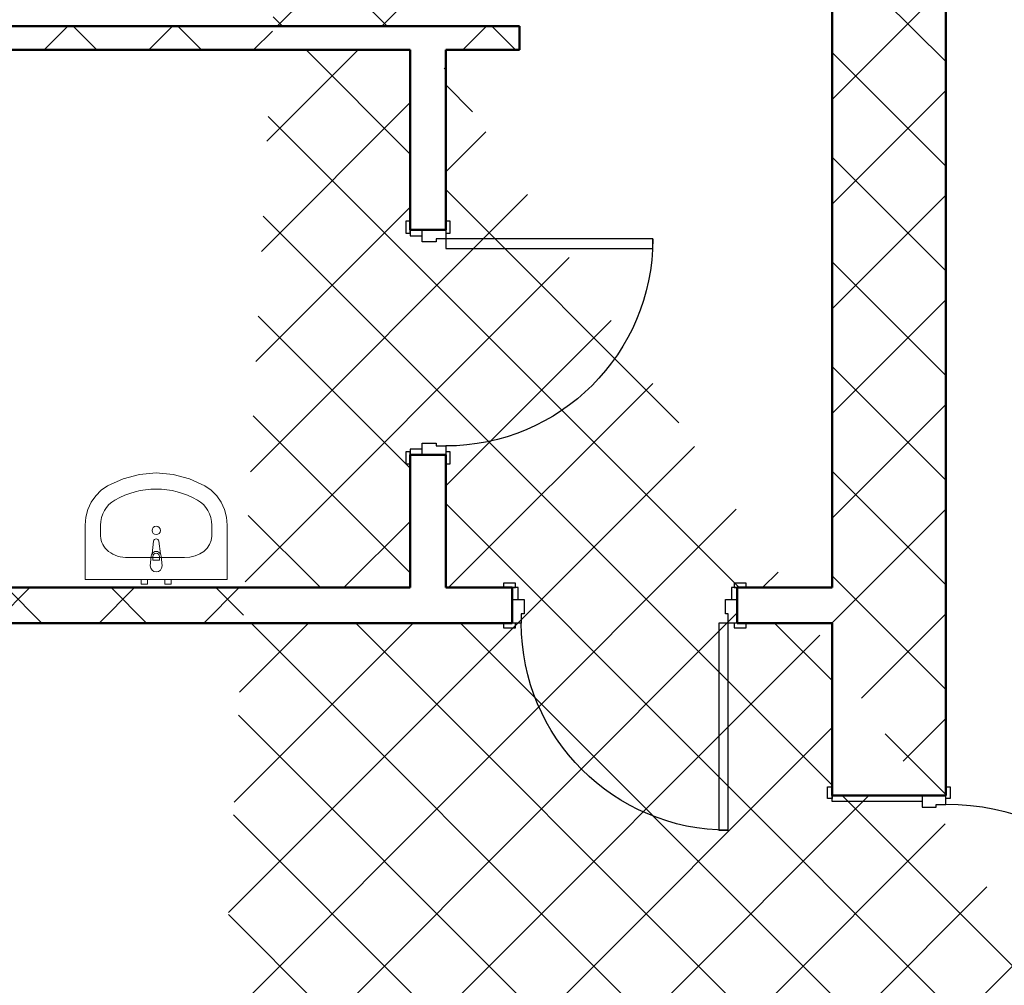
# Model space of a CAD drawing. Header units: millimetres. Extents: x 2215 to 12087, y 6991 to 11359.
# Tile 7 of 26: x 3418 to 3833, y 9784 to 10191. Entities that reach past the tile are written whole.
import ezdxf

# ---------------------------------------------------------------- set-up
doc = ezdxf.new("R2010")
doc.units = ezdxf.units.MM
doc.layers.add('A_sanitarka', color=140, linetype='Continuous', lineweight=13)
doc.layers.add('A_ściany istniejące hatch', color=82, linetype='Continuous', lineweight=9)
doc.layers.add('Drzwi Archicad', color=7, linetype='Continuous')
doc.layers.add('Konstrukcja - Ściany zew', color=7, linetype='Continuous')

# ---------------------------------------------------------------- blocks, each defined once
blk = doc.blocks.new('Drzwi metalowe 27_3')
at = {"layer": 'Drzwi Archicad', "color": 7, "linetype": 'Continuous', "lineweight": 25}
for p, q in [((472.0000000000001, 0), (472, 1024)), ((472, 1024), (512, 1024)), ((512, 1024), (512, 0)), ((-587.0000000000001, 0), (-587.0000000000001, 19)), ((-587.0000000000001, 19), (-537, 19)), ((-537, 0), (-587.0000000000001, 0)), ((-512, 0), (-550, 0)), ((-550, 0), (-550, -100)), ((-537, 19), (-537, 0)), ((-512, -40), (-512, 0)), ((512, 0), (472.0000000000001, 0)), ((550, 0), (512, 0)), ((512, 0), (512, -40)), ((537, 19), (587.0000000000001, 19)), ((537, 0), (537, 19)), ((587.0000000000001, 0), (537, 0)), ((550, -100), (550, 0)), ((587.0000000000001, 19), (587.0000000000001, 0)), ((-500, -40), (-512, -40)), ((-500, -100), (-500, -40)), ((512, -40), (500, -40)), ((500, -40), (500, -100)), ((-550, -480), (-550, -100)), ((-550, -100), (-525, -100)), ((-550, -100), (-500, -100)), ((-525, -100), (-525, -480)), ((500, -100), (550, -100)), ((525, -480), (525, -100)), ((525, -100), (550, -100)), ((550, -100), (550, -480)), ((-587.0000000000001, -499), (-587.0000000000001, -480)), ((-587.0000000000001, -480), (-537, -480)), ((-525, -480), (-550, -480)), ((-537, -480), (-537, -499)), ((550, -480), (525, -480)), ((537, -480), (587.0000000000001, -480)), ((537, -499), (537, -480)), ((587.0000000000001, -480), (587.0000000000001, -499)), ((-537, -499), (-587.0000000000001, -499)), ((587.0000000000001, -499), (537, -499))]:
    blk.add_line(p, q, dxfattribs=at)
blk.add_arc((512, 0), 1024, 90, 180, dxfattribs=at)
blk = doc.blocks.new('Ściana_6_1', base_point=(-11072.26123587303, -3900.000000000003))
at = {"layer": 'Konstrukcja - Ściany zew', "color": 7, "linetype": 'Continuous', "lineweight": 50}
for p, q in [((-11552.26123587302, 16792.65354461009), (-11552.26123587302, 16829.65354461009)), ((-11072.26123587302, 16792.65354461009), (-11072.26123587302, 16829.65354461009)), ((-11172.26123587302, 16792.65354461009), (-11552.26123587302, 16792.65354461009)), ((-11072.26123587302, 16792.65354461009), (-11172.26123587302, 16792.65354461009))]:
    blk.add_line(p, q, dxfattribs=at)
at = {"layer": 'Konstrukcja - Ściany zew', "color": 7, "linetype": 'Continuous', "lineweight": 50, "flags": 128}
for points in [[(-11552.26123587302, 24720), (-11552.26123587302, 20040)], [(-11072.26123587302, 16792.65354461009), (-11072.26123587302, 24720)], [(-11552.26123587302, 19940), (-11552.26123587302, 17670)], [(-11552.26123587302, 17520), (-11552.26123587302, 16792.65354461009)]]:
    blk.add_lwpolyline(points, dxfattribs=at)
at = {"layer": 'Drzwi Archicad', "color": 21, "linetype": 'Continuous', "lineweight": 13, "true_color": 0xff9955, "zscale": 1000, "rotation": 270}
blk.add_blockref('Drzwi metalowe 27_3', (-11072.26123587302, 16242.65354461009), dxfattribs=at)
blk = doc.blocks.new('Drzwi metalowe 27_10')
at = {"layer": 'Drzwi Archicad', "color": 7, "linetype": 'Continuous', "lineweight": 25}
for p, q in [((396.9999999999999, 0), (396.9999999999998, 873.9999999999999)), ((396.9999999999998, 873.9999999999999), (436.9999999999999, 873.9999999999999)), ((436.9999999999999, 873.9999999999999), (436.9999999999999, 0)), ((-512, 0), (-512, 19)), ((-512, 19), (-461.9999999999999, 19)), ((-461.9999999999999, 0), (-512, 0)), ((-437, 0), (-475, 0)), ((-475, 0), (-475, -100)), ((-461.9999999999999, 19), (-461.9999999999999, 0)), ((-437, -40), (-437, 0)), ((436.9999999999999, 0), (396.9999999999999, 0)), ((475, 0), (437, 0)), ((437, 0), (437, -40)), ((461.9999999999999, 19), (512, 19)), ((461.9999999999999, 0), (461.9999999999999, 19)), ((512, 0), (461.9999999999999, 0)), ((475, -100), (475, 0)), ((512, 19), (512, 0)), ((-425, -40), (-437, -40)), ((-425, -100), (-425, -40)), ((437, -40), (425, -40)), ((425, -40), (425, -100)), ((-475, -150), (-475, -100)), ((-475, -100), (-449.9999999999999, -100)), ((-475, -100), (-425, -100)), ((-449.9999999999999, -100), (-449.9999999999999, -150)), ((425, -100), (475, -100)), ((449.9999999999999, -150), (449.9999999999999, -100)), ((449.9999999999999, -100), (475, -100)), ((475, -100), (475, -150)), ((-512, -169), (-512, -150)), ((-512, -150), (-461.9999999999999, -150)), ((-449.9999999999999, -150), (-475, -150)), ((-461.9999999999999, -150), (-461.9999999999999, -169)), ((475, -150), (449.9999999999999, -150)), ((461.9999999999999, -150), (512, -150)), ((461.9999999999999, -169), (461.9999999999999, -150)), ((512, -150), (512, -169)), ((-461.9999999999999, -169), (-512, -169)), ((512, -169), (461.9999999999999, -169))]:
    blk.add_line(p, q, dxfattribs=at)
at = {"layer": 'Drzwi Archicad', "color": 7, "linetype": 'Continuous', "lineweight": 50}
for p, q in [((-475, 0), (-512, 0)), ((-475, 0), (-512, 0)), ((-475, 0), (-475, -100)), ((-475, 0), (-475, -100)), ((475, 0), (475, -100)), ((475, 0), (475, -100)), ((475, 0), (512, 0)), ((475, 0), (512, 0)), ((-475, -100), (-475, -150)), ((-475, -100), (-475, -150)), ((475, -100), (475, -150)), ((475, -100), (475, -150)), ((-475, -150), (-512, -150)), ((-475, -150), (-512, -150)), ((475, -150), (512, -150)), ((475, -150), (512, -150))]:
    blk.add_line(p, q, dxfattribs=at)
at = {"layer": 'Drzwi Archicad', "color": 7, "linetype": 'Continuous', "lineweight": 25}
blk.add_arc((436.9999999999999, 0), 873.9999999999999, 90, 180, dxfattribs=at)
blk = doc.blocks.new('Ściana_30_1', base_point=(-17472.26123587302, 17520))
at = {"layer": 'Konstrukcja - Ściany zew', "color": 7, "linetype": 'Continuous', "lineweight": 50}
for p, q in [((-12902.26123587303, 17670), (-12939.26123587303, 17670)), ((-12902.26123587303, 17620), (-12902.26123587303, 17670)), ((-11952.26123587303, 17670), (-11915.26123587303, 17670)), ((-11952.26123587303, 17620), (-11952.26123587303, 17670)), ((-12902.26123587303, 17520), (-12902.26123587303, 17620)), ((-11952.26123587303, 17520), (-11952.26123587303, 17620)), ((-12902.26123587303, 17520), (-12939.26123587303, 17520)), ((-11952.26123587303, 17520), (-11915.26123587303, 17520))]:
    blk.add_line(p, q, dxfattribs=at)
at = {"layer": 'Konstrukcja - Ściany zew', "color": 7, "linetype": 'Continuous', "lineweight": 50, "flags": 128}
for points in [[(-15962.26123587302, 17670), (-17472.26123587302, 17670)], [(-13333.26123587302, 17670), (-15892.26123587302, 17670)], [(-12902.26123348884, 17670), (-13183.26123587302, 17670)], [(-11552.26123587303, 17670), (-11952.26120249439, 17670)], [(-17472.26123587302, 17520), (-12902.26123348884, 17520)], [(-11952.26120249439, 17520), (-11552.26123587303, 17520)]]:
    blk.add_lwpolyline(points, dxfattribs=at)
at = {"layer": 'Drzwi Archicad', "color": 21, "linetype": 'Continuous', "lineweight": 13, "true_color": 0xff9955, "xscale": -1, "zscale": 1000, "rotation": 180}
blk.add_blockref('Drzwi metalowe 27_10', (-12427.26123587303, 17520), dxfattribs=at)
blk = doc.blocks.new('Prosty otwór drzwiowy_9')
at = {"layer": 'Drzwi Archicad', "color": 7, "linetype": 'Continuous', "lineweight": 50}
for p, q in [((-660.0000000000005, 0), (-660.0000000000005, -100)), ((660.0000000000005, 0), (660.0000000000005, -100))]:
    blk.add_line(p, q, dxfattribs=at)
blk = doc.blocks.new('Ściana_110_1', base_point=(-17472.26123587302, 19940))
at = {"layer": 'Konstrukcja - Ściany zew', "color": 7, "linetype": 'Continuous', "lineweight": 50}
for p, q in [((-12872.26123587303, 19940), (-12872.26123587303, 20040)), ((-11552.26123587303, 19940), (-11552.26123587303, 20040))]:
    blk.add_line(p, q, dxfattribs=at)
at = {"layer": 'Konstrukcja - Ściany zew', "color": 7, "linetype": 'Continuous', "lineweight": 50, "flags": 128}
for points in [[(-12872.26126686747, 20040), (-17472.26123587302, 20040)], [(-17472.26123587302, 19940), (-15962.26123587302, 19940)], [(-15892.26123587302, 19940), (-13333.26123587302, 19940)], [(-13183.26123587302, 19940), (-12872.26126686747, 19940)]]:
    blk.add_lwpolyline(points, dxfattribs=at)
at = {"layer": 'Drzwi Archicad', "color": 21, "linetype": 'Continuous', "lineweight": 13, "true_color": 0xff9955, "xscale": -1, "zscale": 1000, "rotation": 180}
blk.add_blockref('Prosty otwór drzwiowy_9', (-12212.26123587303, 19940), dxfattribs=at)
blk = doc.blocks.new('Ściana_113_1', base_point=(-13333.26123587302, 19940))
at = {"layer": 'Konstrukcja - Ściany zew', "color": 7, "linetype": 'Continuous', "lineweight": 50}
for p, q in [((-13333.26123587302, 19180), (-13333.26123587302, 19217)), ((-13183.26123587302, 19180), (-13183.26123587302, 19217)), ((-13283.26123587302, 19180), (-13333.26123587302, 19180)), ((-13183.26123587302, 19180), (-13283.26123587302, 19180)), ((-13333.26123587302, 18230), (-13333.26123587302, 18193)), ((-13283.26123587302, 18230), (-13333.26123587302, 18230)), ((-13183.26123587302, 18230), (-13283.26123587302, 18230)), ((-13183.26123587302, 18230), (-13183.26123587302, 18193))]:
    blk.add_line(p, q, dxfattribs=at)
at = {"layer": 'Konstrukcja - Ściany zew', "color": 7, "linetype": 'Continuous', "lineweight": 50, "flags": 128}
for points in [[(-13333.26123587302, 19940), (-13333.26123587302, 19180.00001668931)], [(-13183.26123587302, 19180.00001668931), (-13183.26123587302, 19940)], [(-13333.26123587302, 18230.00000372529), (-13333.26123587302, 17670)], [(-13183.26123587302, 17670), (-13183.26123587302, 18230.00000372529)]]:
    blk.add_lwpolyline(points, dxfattribs=at)
at = {"layer": 'Drzwi Archicad', "color": 21, "linetype": 'Continuous', "lineweight": 13, "true_color": 0xff9955, "xscale": -1, "zscale": 1000, "rotation": 270}
blk.add_blockref('Drzwi metalowe 27_10', (-13183.26123587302, 18705), dxfattribs=at)
blk = doc.blocks.new('Umywalka 27')
for p, q in [((-13.6, -97.09918775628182), (-13.6, -82.22859068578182)), ((-13.6, -82.22859068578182), (13.6, -82.22859068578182)), ((13.6, -82.22859068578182), (13.6, -97.09918775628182)), ((118.8260869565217, -92.31818181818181), (-118.8260869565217, -92.31818181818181)), ((-234.7826086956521, -183.2727272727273), (-234.7826086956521, -229.090909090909)), ((234.7826086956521, -183.2727272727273), (234.7826086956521, -229.090909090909))]:
    blk.add_line(p, q)
at = {"flags": 128}
for points in [[(-300, 0), (-299.9999999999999, -229.090909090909), (-297.1051497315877, -262.8129358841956), (-288.5131192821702, -295.4571957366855), (-274.4985127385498, -325.9803674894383), (-255.5092414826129, -353.4069206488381), (-232.1522087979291, -376.860293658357), (-205.1739130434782, -395.5909090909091), (-139.9820536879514, -425.5322264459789), (-70.96147764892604, -443.8309893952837), (7.170073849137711e-14, -449.9866996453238), (70.96147764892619, -443.8309893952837), (139.9820536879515, -425.5322264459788), (205.1739130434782, -395.5909090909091), (232.1522087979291, -376.860293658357), (255.5092414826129, -353.4069206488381), (274.4985127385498, -325.9803674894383), (288.5131192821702, -295.4571957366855), (297.1051497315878, -262.8129358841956), (300, -229.090909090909), (300, 0)], [(-63.5, 8.266365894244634e-16), (-36.50000000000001, -8.266365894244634e-16), (-36.50000000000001, 20), (-63.5, 20)], [(36.50000000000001, 8.266365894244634e-16), (63.5, -8.266365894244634e-16), (63.5, 20), (36.50000000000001, 20)]]:
    blk.add_lwpolyline(points, close=True, dxfattribs=at)
blk.add_lwpolyline([(-25, -57.31818181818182), (-21, -99.27099209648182, 0.1210195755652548), (-17.72976797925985, -108.7844437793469), (-11.1, -161.7181818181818, 0.8825662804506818), (11.1000000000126, -161.7181818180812), (17.72976797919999, -108.7844437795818, 0.1210195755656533), (21.00000000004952, -99.27099209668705), (25, -57.31818181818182, 0.9999999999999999)], format="xyb", close=True, dxfattribs=at)
blk.add_circle((0, -207.135), 17.5)
for centre, radius, start, end in [((0, -97.37107366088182), 21.0857698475, 212.7710253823, 327.2289746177), ((0, -97.09918775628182), 13.6, 180, 0)]:
    blk.add_arc(centre, radius, start, end)
for centre, major_axis, ratio, start_param, end_param in [((-118.695652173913, -183.2727272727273), (116.0659090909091, 0), 0.7836456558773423, 1.570796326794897, 3.141592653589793), ((118.695652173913, -183.2727272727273), (116.0659090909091, 0), 0.7836456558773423, 0, 1.570796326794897), ((-118.8521739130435, -229.090909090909), (7.42135960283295e-15, 121.1999999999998), 0.9565217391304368, 1.570796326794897, 2.644617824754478), ((118.8521739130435, -229.090909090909), (7.42135960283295e-15, 121.1999999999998), 0.9565217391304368, 3.638567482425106, 4.71238898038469), ((0, 0), (2.33796207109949e-14, 381.8181818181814), 0.9565217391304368, 2.644617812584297, 3.638567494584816)]:
    blk.add_ellipse(centre, major_axis=major_axis, ratio=ratio, start_param=start_param, end_param=end_param)

msp = doc.modelspace()

# ---------------------------------------------------------------- hatches: boundary and pattern name
at = {"layer": 'A_ściany istniejące hatch', "lineweight": 13, "true_color": 0x000000}
h = msp.add_hatch(dxfattribs=at)
h.set_pattern_fill('NET', color=18, scale=250, angle=45)
h.set_pattern_definition([(45, (37623.19275181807, 4864.106082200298), (-22.09708691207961, 22.09708691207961), []), (135, (37623.19275181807, 4864.106082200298), (-22.09708691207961, -22.09708691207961), [])])
h.paths.add_polyline_path([(5636.561703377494, 10020.42952679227), (5678.561703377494, 10020.42952397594), (5678.561703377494, 9758.429524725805), (5888.561703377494, 9758.429524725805), (5888.561703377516, 9716.429524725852), (5636.561703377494, 9716.429524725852)], flags=16)
h.paths.add_polyline_path([(6230.563354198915, 9744.429524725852), (6230.563354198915, 9684.429524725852), (6110.561703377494, 9684.429524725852), (6110.561703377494, 9524.429524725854), (6050.561703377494, 9524.429524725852), (6050.561703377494, 9716.429524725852), (6008.561703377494, 9716.429524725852), (6008.561703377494, 9758.429524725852), (6012.561703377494, 9758.429524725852), (6012.561703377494, 10417.42952472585), (5678.561703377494, 10417.42952472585), (5678.561703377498, 10371.42952472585), (5636.561703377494, 10371.42952472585), (5636.561703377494, 10461.42952472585), (6094.561703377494, 10461.42952472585), (6094.561700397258, 10417.42952472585), (6056.561703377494, 10417.42952472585), (6056.561703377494, 9744.429524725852)], flags=17)
h.paths.add_polyline_path([(6834.561703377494, 9744.429524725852), (6976.561703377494, 9744.429524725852), (6976.561703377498, 9806.429524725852), (7020.561703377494, 9806.429524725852), (7020.561703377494, 9521.429527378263), (6960.561703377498, 9521.429527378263), (6960.561703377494, 9684.429524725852), (6834.561703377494, 9684.429524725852)], flags=17)
h.paths.add_polyline_path([(6877.561703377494, 8864.429524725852), (6960.561703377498, 8864.429524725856), (6960.561703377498, 8979.429527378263), (7020.561703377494, 8979.429527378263), (7020.561703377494, 8806.429524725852), (6960.561703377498, 8806.429524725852), (6960.561703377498, 8839.429524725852), (6877.561703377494, 8839.429524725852)], flags=17)
h.paths.add_polyline_path([(6520.561703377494, 9434.429524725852), (6550.561703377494, 9434.429524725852), (6550.561703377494, 9404.429524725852), (6520.561703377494, 9404.429524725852)], flags=17)
h.paths.add_polyline_path([(6520.561703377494, 9140.429524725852), (6550.561703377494, 9140.429524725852), (6550.561703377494, 9170.429524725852), (6520.561703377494, 9170.429524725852)], flags=17)
h.paths.add_polyline_path([(6032.561703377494, 7594.429524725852), (6092.561703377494, 7594.429524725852), (6092.561703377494, 7434.429524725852), (6330.561703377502, 7434.429524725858), (6330.561703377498, 7614.429524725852), (6390.561703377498, 7614.429524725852), (6390.561703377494, 7434.429524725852), (6960.561703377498, 7434.429524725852), (6960.561703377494, 7584.429524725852), (7020.561703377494, 7584.429524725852), (7020.561703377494, 7374.429524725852), (6032.561703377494, 7374.429524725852)])
h.paths.add_polyline_path([(3550.561707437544, 10744.42952472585), (3763.561703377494, 10744.42952707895), (3763.56169834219, 10838.46374156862), (3788.561700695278, 10838.46373539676), (3788.561700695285, 10719.42952472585), (3550.561707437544, 10719.42952472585)], flags=17)
h.paths.add_polyline_path([(4183.561703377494, 10718.77503507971), (4218.561703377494, 10718.77503507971), (4218.561703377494, 10838.46373539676), (4183.561703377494, 10838.46373539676)], flags=17)
h.paths.add_polyline_path([(4473.561703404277, 8894.429524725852), (4543.561691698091, 8894.429524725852), (4543.561691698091, 8834.429524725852), (4473.561703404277, 8834.429524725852)], flags=17)
h.paths.add_polyline_path([(4883.56170340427, 8894.429524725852), (4953.56170340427, 8894.429524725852), (4953.56170340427, 8834.429524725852), (4883.56170340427, 8834.429524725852)], flags=17)
h.paths.add_polyline_path([(5324.561703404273, 8894.429524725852), (5392.561691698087, 8894.429524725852), (5392.561691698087, 8834.429524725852), (5324.561703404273, 8834.429524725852)], flags=17)
h.paths.add_polyline_path([(5527.56170340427, 8894.429524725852), (5608.561691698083, 8894.429524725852), (5608.561691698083, 8834.429524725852), (5527.56170340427, 8834.429524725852)], flags=17)
h.paths.add_polyline_path([(6110.561703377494, 9394.42952066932), (6050.561703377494, 9394.42952066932), (6050.561703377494, 9318.429524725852), (6110.561703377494, 9318.429524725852)], flags=17)
h.paths.add_polyline_path([(5678.561703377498, 10241.42952249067), (5636.561703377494, 10241.42952249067), (5636.561703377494, 10150.42952621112), (5678.561703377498, 10150.42952621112)], flags=16)
h.paths.add_polyline_path([(6224.561703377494, 10461.42952472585), (6358.561703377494, 10461.42952472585), (6358.561703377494, 10417.42952472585), (6224.561703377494, 10417.42952472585)], flags=17)
h.paths.add_polyline_path([(6976.561703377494, 10141.42952673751), (7020.561703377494, 10141.42952673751), (7020.561703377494, 10216.42952472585), (6976.561703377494, 10216.42952472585)], flags=17)
h.paths.add_polyline_path([(6976.561703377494, 9936.429524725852), (7020.561703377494, 9936.429524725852), (7020.561703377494, 10011.42952472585), (6976.561703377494, 10011.42952472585)], flags=17)
h.paths.add_polyline_path([(6960.561703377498, 9315.429529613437), (7020.561703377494, 9315.429529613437), (7020.561703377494, 9391.429527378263), (6960.561703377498, 9391.429527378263)], flags=17)
h.paths.add_polyline_path([(6960.561703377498, 9109.429529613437), (7020.561703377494, 9109.429529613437), (7020.561703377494, 9185.429527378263), (6960.561703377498, 9185.429527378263)], flags=17)
h.paths.add_polyline_path([(6960.561703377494, 8601.42952696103), (7020.561703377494, 8601.42952696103), (7020.561703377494, 8676.429524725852), (6960.561703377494, 8676.429524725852)], flags=17)
h.paths.add_polyline_path([(6960.561703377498, 8396.429526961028), (7020.561703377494, 8396.429526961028), (7020.561703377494, 8471.429524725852), (6960.561703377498, 8471.429524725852)], flags=17)
h.paths.add_polyline_path([(6960.561703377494, 7924.429526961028), (7020.561703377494, 7924.429526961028), (7020.561703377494, 7994.429524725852), (6960.561703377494, 7994.429524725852)], flags=17)
h.paths.add_polyline_path([(7020.561703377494, 7719.429524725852), (6960.561703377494, 7719.429524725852), (6960.561703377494, 7789.429524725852), (7020.561703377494, 7789.429524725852)], flags=17)
h.paths.add_polyline_path([(5735.561703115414, 7834.429524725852), (5805.561703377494, 7834.429524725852), (5805.561703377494, 7774.429524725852), (5735.561703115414, 7774.429524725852)], flags=17)
h.paths.add_polyline_path([(5530.561703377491, 7774.429524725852), (5600.561703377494, 7774.429524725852), (5600.561703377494, 7834.429524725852), (5530.561703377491, 7834.429524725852)], flags=17)
h.paths.add_polyline_path([(5325.561703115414, 7834.429524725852), (5395.561703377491, 7834.429524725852), (5395.561703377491, 7774.429524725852), (5325.561703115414, 7774.429524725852)], flags=17)
h.paths.add_polyline_path([(5068.561703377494, 7774.429524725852), (5190.561691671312, 7774.429524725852), (5190.561691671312, 7834.429524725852), (5068.561703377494, 7834.429524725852)], flags=17)
h.paths.add_polyline_path([(4863.561703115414, 7834.429524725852), (4933.561703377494, 7834.429524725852), (4933.561703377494, 7774.429524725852), (4863.561703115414, 7774.429524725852)], flags=17)
h.paths.add_polyline_path([(4658.561703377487, 7774.429524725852), (4728.561703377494, 7774.429524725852), (4728.561703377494, 7834.429524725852), (4658.561703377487, 7834.429524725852)], flags=17)
h.paths.add_polyline_path([(4453.561703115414, 7834.429524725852), (4523.561703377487, 7834.429524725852), (4523.561703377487, 7774.429524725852), (4453.561703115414, 7774.429524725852)], flags=17)
h.paths.add_polyline_path([(6342.561703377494, 7834.429524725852), (6256.061703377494, 7834.429524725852), (6256.077114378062, 7774.429524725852), (6330.561703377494, 7774.429524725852), (6330.561703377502, 7724.429524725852), (6390.561703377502, 7724.429524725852), (6390.561703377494, 7967.929524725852), (6342.561703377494, 7967.929524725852)], flags=17)
h.paths.add_polyline_path([(6146.061703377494, 7834.429524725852), (6146.077114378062, 7774.429524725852), (6092.561703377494, 7774.429524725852), (6092.561703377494, 7734.429524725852), (6032.561703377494, 7734.429524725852), (6032.561703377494, 7774.429524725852), (5940.561703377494, 7774.429524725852), (5940.561703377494, 7834.429524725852)], flags=17)
h.paths.add_polyline_path([(4158.561703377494, 7728.429524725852), (4218.561703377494, 7728.429524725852), (4218.561703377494, 7774.429524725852), (4318.561703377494, 7774.429524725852), (4318.561691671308, 7834.429524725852), (4158.561703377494, 7834.429524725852)], flags=17)
h.paths.add_polyline_path([(5948.56170340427, 8894.429524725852), (6050.561703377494, 8894.429524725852), (6050.561703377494, 9188.429524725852), (6110.561703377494, 9188.429520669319), (6110.561703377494, 8864.429524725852), (6127.561703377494, 8864.429524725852), (6127.561703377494, 8839.429524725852), (6110.561703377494, 8839.429524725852), (6110.561703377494, 8484.429524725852), (6137.561703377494, 8484.429524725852), (6137.561703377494, 8404.429524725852), (6110.561703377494, 8404.429524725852), (6110.561703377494, 8184.429524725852), (5935.061703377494, 8184.429524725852), (5935.061703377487, 8232.429524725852), (6070.561703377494, 8232.429524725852), (6070.561703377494, 8834.429524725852), (5948.56170314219, 8834.429524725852)], flags=17)
h.paths.add_polyline_path([(5743.56170340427, 8894.429524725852), (5813.56170340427, 8894.429524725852), (5813.56170340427, 8834.429524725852), (5780.561703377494, 8834.429524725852), (5780.561703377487, 8668.429524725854), (5748.561703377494, 8668.429528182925), (5748.561703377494, 8834.429524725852), (5743.561703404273, 8834.429524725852)], flags=17)
h.paths.add_polyline_path([(5501.561703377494, 8232.429524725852), (5748.561703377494, 8232.429524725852), (5748.561703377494, 8382.429530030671), (5780.561703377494, 8382.429526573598), (5780.56170337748, 8232.429524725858), (5825.061703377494, 8232.429524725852), (5825.061703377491, 8184.429524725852), (5501.561703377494, 8184.429524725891)], flags=17)
h.paths.add_polyline_path([(4512.561703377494, 8232.429524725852), (4512.561703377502, 8184.429524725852), (4752.561703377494, 8184.429524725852), (4752.561703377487, 8232.429524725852), (4748.56170340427, 8232.429524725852), (4748.56170340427, 8324.429524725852), (4720.56170340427, 8324.429524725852), (4720.561703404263, 8232.429524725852)], flags=17)
h.paths.add_polyline_path([(4158.561703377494, 8925.429524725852), (4218.561703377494, 8925.429524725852), (4218.561703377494, 8894.429524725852), (4338.561703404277, 8894.429524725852), (4338.561691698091, 8834.429524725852), (4198.561703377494, 8834.429524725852), (4198.561703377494, 8232.429524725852), (4402.561703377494, 8232.429524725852), (4402.561703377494, 8184.429524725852), (4158.561703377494, 8184.429524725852)], flags=17)
h.paths.add_polyline_path([(4218.561703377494, 9221.844599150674), (4158.561703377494, 9221.844599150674), (4158.561703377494, 9065.429535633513), (4218.561703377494, 9065.429535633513)], flags=17)
h.paths.add_polyline_path([(4218.561703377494, 9436.403087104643), (4158.561703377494, 9436.403087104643), (4158.561703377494, 9356.844601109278), (4218.561703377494, 9356.844601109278)], flags=17)
h.paths.add_polyline_path([(4218.561703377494, 9651.429524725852), (4158.561703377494, 9651.429524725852), (4158.561703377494, 9571.403096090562), (4218.561703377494, 9571.403096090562)], flags=17)
h.paths.add_polyline_path([(4218.561703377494, 9971.429524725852), (4158.561703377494, 9971.429524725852), (4158.561703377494, 9786.429524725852), (4218.561703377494, 9786.429524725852)], flags=17)
h.paths.add_polyline_path([(4218.561703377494, 10176.42952472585), (4158.561703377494, 10176.42952472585), (4158.561703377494, 10106.42953754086), (4218.561703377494, 10106.42953754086)], flags=17)
h.paths.add_polyline_path([(4218.561703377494, 10391.42952472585), (4158.561703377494, 10391.42952472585), (4158.561703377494, 10311.42952472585), (4218.561703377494, 10311.42952472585)], flags=17)
h.paths.add_polyline_path([(3168.561703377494, 10116.54587023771), (3108.561703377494, 10116.54587023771), (3108.561703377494, 10186.52585426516), (3168.561703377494, 10186.52585426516), (3168.561703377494, 10188.42952472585), (3628.561703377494, 10188.42952472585), (3628.561703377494, 10178.42952472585), (3597.461703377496, 10178.42952472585), (3597.461703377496, 10102.42952472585), (3582.461703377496, 10102.42952472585), (3582.461703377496, 10178.42952472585), (3326.561703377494, 10178.42952472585), (3326.561703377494, 10163.42636947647), (3319.561703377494, 10163.42636947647), (3319.561703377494, 10178.42952472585), (3168.561703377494, 10178.42952472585)])
h.paths.add_polyline_path([(3168.561703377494, 10061.42952472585), (3168.561703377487, 10068.42952472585), (3319.561703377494, 10068.42952472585), (3319.561703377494, 10073.42637020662), (3326.561703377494, 10073.42637020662), (3326.561703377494, 10050.94845653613), (3319.561703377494, 10050.94845601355), (3319.561703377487, 10061.42952472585)], flags=17)
h.paths.add_polyline_path([(3108.561703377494, 9981.545870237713), (3168.561703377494, 9981.545870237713), (3168.561703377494, 9951.429524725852), (3319.561703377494, 9951.429524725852), (3319.561703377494, 9960.94845674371), (3326.561703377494, 9960.94845674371), (3326.561703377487, 9951.429524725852), (3582.461703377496, 9951.429524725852), (3582.461703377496, 10007.42952472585), (3597.461703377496, 10007.42952472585), (3597.461703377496, 9951.429524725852), (3625.561703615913, 9951.429524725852), (3625.561703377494, 9936.429524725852), (3168.561703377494, 9936.429524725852), (3168.561703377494, 9911.065886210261), (3108.561703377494, 9911.065886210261)])
h.paths.add_polyline_path([(3108.561703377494, 9781.065886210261), (3168.561703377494, 9781.065886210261), (3168.561703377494, 9736.429524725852), (3760.561703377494, 9736.429524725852), (3760.561703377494, 9753.694879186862), (3808.561703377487, 9753.694879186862), (3808.561703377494, 9424.428694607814), (3760.561703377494, 9424.428694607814), (3760.561703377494, 9696.429524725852), (3168.561703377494, 9696.429524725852), (3168.561703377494, 9618.558378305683), (3108.561703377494, 9618.558378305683)])
h.paths.add_polyline_path([(3108.561703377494, 9278.57839427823), (3168.561703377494, 9278.57839427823), (3168.561703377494, 9256.429524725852), (3760.561703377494, 9256.429524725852), (3760.561703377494, 9314.428694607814), (3808.561703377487, 9314.428694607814), (3808.561703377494, 8917.428694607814), (3760.561703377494, 8917.428694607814), (3760.561703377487, 9231.429524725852), (3168.561703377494, 9231.429524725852), (3168.561703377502, 9208.362109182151), (3108.561703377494, 9208.362109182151)])
h.paths.add_polyline_path([(3108.561703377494, 8864.231440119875), (3168.561703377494, 8864.231440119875), (3168.561703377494, 8794.429524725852), (3760.561703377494, 8794.429524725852), (3760.561703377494, 8807.428694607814), (3808.561703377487, 8807.428694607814), (3808.561703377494, 8748.790455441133), (3760.561703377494, 8748.790455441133), (3760.561703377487, 8751.429524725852), (3168.561703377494, 8751.429524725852), (3168.561703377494, 8699.231440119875), (3108.561703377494, 8699.231440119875)])
h.paths.add_polyline_path([(3108.561703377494, 8564.231440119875), (3168.561703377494, 8564.231440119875), (3168.561703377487, 8509.649263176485), (3227.561703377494, 8509.649263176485), (3227.561703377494, 8651.346943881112), (3236.925484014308, 8651.346943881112), (3236.925482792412, 8645.346943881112), (3233.561703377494, 8645.346943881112), (3233.561703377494, 8509.649263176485), (3330.561703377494, 8509.649263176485), (3330.561703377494, 8645.346943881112), (3325.925482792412, 8645.346943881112), (3325.925482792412, 8651.346943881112), (3341.106911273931, 8651.346943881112), (3341.106911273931, 8645.346943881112), (3336.561703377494, 8645.346943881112), (3336.561703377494, 8509.649263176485), (3433.561703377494, 8509.649263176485), (3433.561703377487, 8645.346943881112), (3430.106911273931, 8645.346943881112), (3430.106910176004, 8651.346943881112), (3439.561703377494, 8651.346943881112), (3439.561703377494, 8616.346943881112), (3443.733391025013, 8616.346943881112), (3443.733391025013, 8610.346943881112), (3439.561703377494, 8610.346943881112), (3439.561703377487, 8509.649263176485), (3607.561703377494, 8509.649263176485), (3607.561703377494, 8610.346943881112), (3532.73339317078, 8610.346943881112), (3532.73339217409, 8616.346943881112), (3613.561703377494, 8616.346943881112), (3613.561703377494, 8509.649263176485), (3760.561703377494, 8509.649263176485), (3760.561703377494, 8638.790455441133), (3808.561703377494, 8638.790455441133), (3808.561703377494, 8491.935586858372), (3760.561703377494, 8491.935586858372), (3760.561703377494, 8494.649263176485), (3613.561703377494, 8494.649263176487), (3613.561703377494, 8452.349261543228), (3607.561703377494, 8452.349263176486), (3607.561703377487, 8494.649263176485), (3168.561703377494, 8494.649263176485), (3108.561703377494, 8494.649263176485)])
h.paths.add_polyline_path([(3108.561703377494, 9413.57839427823), (3168.561703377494, 9413.57839427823), (3168.561703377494, 9483.558378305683), (3108.561703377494, 9483.558378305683)])
h.paths.add_polyline_path([(3108.561703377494, 8999.231440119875), (3168.561703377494, 8999.231440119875), (3168.561703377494, 9073.362109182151), (3108.561703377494, 9073.362109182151)], flags=17)
h.paths.add_polyline_path([(3108.561703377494, 8289.669279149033), (3168.561703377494, 8289.669279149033), (3168.561703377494, 8359.649263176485), (3108.561703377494, 8359.649263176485)], flags=17)
h.paths.add_polyline_path([(3108.561703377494, 8084.689295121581), (3108.561703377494, 8154.669279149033), (3168.561703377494, 8154.669279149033), (3168.561703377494, 8144.669279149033), (3215.561703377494, 8144.669279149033), (3215.561703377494, 8315.649279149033), (3226.772422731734, 8315.649279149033), (3226.772422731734, 8309.649279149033), (3221.561703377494, 8309.649279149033), (3221.561703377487, 8144.669279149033), (3320.561703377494, 8144.669279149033), (3320.561703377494, 8309.649279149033), (3315.772425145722, 8309.649279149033), (3315.772425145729, 8315.649279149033), (3331.073562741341, 8315.649279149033), (3331.073562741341, 8309.649279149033), (3326.561703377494, 8309.649279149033), (3326.561703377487, 8144.669279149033), (3423.561703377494, 8144.669279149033), (3423.561703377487, 8309.649279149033), (3420.073564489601, 8309.649279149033), (3420.073561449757, 8315.649279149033), (3434.10690999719, 8315.649279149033), (3434.106911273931, 8309.649279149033), (3429.561703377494, 8309.649279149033), (3429.561703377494, 8144.669279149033), (3526.561703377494, 8144.669279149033), (3526.561703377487, 8309.649279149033), (3523.106911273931, 8309.649279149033), (3523.106911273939, 8315.649279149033), (3526.561703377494, 8315.649279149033), (3526.561703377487, 8359.649263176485), (3607.561703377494, 8359.649263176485), (3607.561703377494, 8363.349262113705), (3613.561703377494, 8363.349262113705), (3613.561703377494, 8349.321729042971), (3607.561703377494, 8349.321729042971), (3607.561703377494, 8353.649263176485), (3532.561703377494, 8353.649263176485), (3532.561703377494, 8144.669279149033), (3607.561703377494, 8144.669279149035), (3607.561703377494, 8260.321724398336), (3613.561703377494, 8260.321726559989), (3613.561703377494, 8144.669279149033), (3760.561703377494, 8144.669279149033), (3760.561703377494, 8381.935586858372), (3808.561703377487, 8381.93558685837), (3808.561703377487, 7948.129524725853), (3760.561703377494, 7948.129524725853), (3760.561703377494, 8129.669279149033), (3613.561703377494, 8129.669279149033), (3613.561703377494, 8032.159770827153), (3607.561703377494, 8032.159770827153), (3607.561703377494, 8129.669279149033), (3532.561703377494, 8129.669279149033), (3532.561703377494, 7936.829524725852), (3607.561703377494, 7936.829524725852), (3607.561703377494, 7943.159770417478), (3613.561703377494, 7943.159770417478), (3613.561703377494, 7927.129525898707), (3607.561703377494, 7927.129524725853), (3607.561703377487, 7930.829524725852), (3526.561703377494, 7930.829524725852), (3526.561703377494, 8004.429524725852), (3523.106911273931, 8004.429524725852), (3523.106911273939, 8010.429524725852), (3526.561703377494, 8010.429524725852), (3526.561703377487, 8129.669279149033), (3429.561703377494, 8129.669279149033), (3429.561703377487, 8010.429524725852), (3434.106910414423, 8010.429524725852), (3434.106911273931, 8004.429524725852), (3420.073562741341, 8004.429524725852), (3420.073564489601, 8010.429524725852), (3423.561703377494, 8010.429524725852), (3423.561703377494, 8129.669279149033), (3326.561703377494, 8129.669279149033), (3326.561703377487, 8010.429524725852), (3331.073562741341, 8010.429524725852), (3331.073562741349, 8004.429524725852), (3315.772424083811, 8004.429524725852), (3315.772425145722, 8010.429524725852), (3320.561703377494, 8010.429524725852), (3320.561703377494, 8129.669279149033), (3221.561703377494, 8129.669279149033), (3221.561703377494, 8010.429524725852), (3226.772424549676, 8010.429524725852), (3226.772422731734, 8004.429524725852), (3215.561703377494, 8004.429524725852), (3215.561703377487, 8129.669279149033), (3168.561703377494, 8129.669279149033), (3168.561703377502, 8084.689295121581)])
h.paths.add_polyline_path([(3228.561703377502, 7693.429524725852), (3168.561703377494, 7693.429524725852), (3168.561703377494, 7774.429524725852), (3108.561703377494, 7774.429524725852), (3108.561703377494, 7949.689295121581), (3168.561703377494, 7949.689295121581), (3168.561703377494, 7834.429524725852), (3607.561703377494, 7834.429524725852), (3607.561703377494, 7838.129524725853), (3613.561703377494, 7838.12952596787), (3613.561703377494, 7834.429524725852), (3760.561703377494, 7834.429524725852), (3760.561703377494, 7838.129524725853), (3808.561703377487, 7838.129524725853), (3808.561703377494, 7783.429525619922), (3783.561703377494, 7783.429524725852), (3783.561703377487, 7794.429524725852), (3613.561703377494, 7794.429524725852), (3613.561703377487, 7789.689295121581), (3607.561703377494, 7789.689295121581), (3607.561703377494, 7794.429524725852), (3423.561703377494, 7794.429524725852), (3423.561703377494, 7754.176359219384), (3398.561703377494, 7754.176359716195), (3398.561703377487, 7794.429524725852), (3228.561703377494, 7794.429524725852)])
h.paths.add_polyline_path([(3228.561703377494, 7444.429524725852), (3228.561703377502, 7483.429524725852), (3168.561703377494, 7483.429524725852), (3168.561703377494, 7384.429524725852), (4218.561703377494, 7384.429524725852), (4218.561703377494, 7588.429524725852), (4158.561703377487, 7588.429524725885), (4158.561703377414, 7444.429524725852)])
edge = h.paths.add_edge_path()
edge.add_line((6488.561703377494, 10461.42952472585), (6488.561699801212, 10417.42952472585))
edge.add_line((6488.561699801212, 10417.42952472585), (6526.561703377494, 10417.42952472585))
edge.add_line((6526.561703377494, 10417.42952472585), (6526.561703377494, 10267.42952472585))
edge.add_line((6526.561703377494, 10267.42952472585), (6553.561703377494, 10267.42952472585))
edge.add_line((6553.561703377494, 10267.42952472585), (6553.561703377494, 10417.42952472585))
edge.add_line((6553.561703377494, 10417.42952472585), (6976.561703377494, 10417.42952472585))
edge.add_line((6976.561703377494, 10417.42952472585), (6976.561703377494, 10346.42952298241))
edge.add_line((6976.561703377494, 10346.42952298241), (7020.561703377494, 10346.42952472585))
edge.add_line((7020.561703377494, 10346.42952472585), (7020.561703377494, 10461.42952472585))
edge.add_line((7020.561703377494, 10461.42952472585), (6488.561703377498, 10461.42956796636))
edge.add_line((3153.561703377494, 10838.46374156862), (3188.561703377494, 10838.46374156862))
edge.add_line((3188.561703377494, 10838.46374156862), (3188.561710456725, 10744.42952707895))
edge.add_line((3188.561710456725, 10744.42952707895), (3370.561703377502, 10744.42952707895))
edge.add_line((3370.561703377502, 10744.42952707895), (3370.5617075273, 10719.42952472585))
edge.add_line((3370.5617075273, 10719.42952472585), (3153.561703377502, 10719.42952472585))
edge.add_line((3153.561703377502, 10719.42952472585), (3153.561703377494, 10838.46373539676))
edge.add_line((4748.56170340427, 8434.429524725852), (4720.56170340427, 8434.429524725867))
edge.add_line((4720.56170340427, 8434.429524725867), (4720.561703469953, 8719.429524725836))
edge.add_line((4720.561703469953, 8719.429524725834), (4748.561703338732, 8719.429524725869))
edge.add_line((4748.561703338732, 8719.42952472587), (4748.561703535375, 8639.448574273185))
edge.add_line((4748.561703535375, 8639.448574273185), (4748.561703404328, 8547.820967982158))
edge.add_line((4748.561703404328, 8547.820967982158), (4748.561703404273, 8444.429524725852))
edge.add_line((4748.561703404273, 8444.429524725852), (4748.561691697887, 8434.429524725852))
edge.add_line((4058.561703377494, 10716.42952472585), (4218.561703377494, 10716.42952472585))
edge.add_line((4218.561703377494, 10716.42952472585), (4218.561703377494, 10526.42952472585))
edge.add_line((4218.561703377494, 10526.42952472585), (4158.561703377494, 10526.42952472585))
edge.add_line((4158.561703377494, 10526.42952472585), (4158.561703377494, 10656.42952472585))
edge.add_line((4158.561703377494, 10656.42952472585), (4058.561703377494, 10656.42952472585))
edge.add_line((4058.561703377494, 10656.42952472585), (4058.561701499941, 10716.42952472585))
edge.add_line((3550.561709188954, 10716.42952472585), (3908.561703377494, 10716.42952472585))
edge.add_line((3908.561703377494, 10716.42952472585), (3908.561703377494, 10656.42952472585))
edge.add_line((3908.561703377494, 10656.42952472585), (3808.561703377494, 10656.42952472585))
edge.add_line((3808.561703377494, 10656.42952472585), (3808.561703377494, 9863.694879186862))
edge.add_line((3808.561703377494, 9863.694879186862), (3760.561703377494, 9863.694879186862))
edge.add_line((3760.561703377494, 9863.694879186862), (3760.561703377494, 9936.429524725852))
edge.add_line((3760.561703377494, 9936.429524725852), (3720.561706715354, 9936.429524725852))
edge.add_line((3720.561706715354, 9936.429524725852), (3720.561703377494, 9951.429524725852))
edge.add_line((3720.561703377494, 9951.429524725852), (3760.561703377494, 9951.429524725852))
edge.add_line((3760.561703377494, 9951.429524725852), (3760.561703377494, 10656.42952472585))
edge.add_line((3760.561703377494, 10656.42952472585), (3550.561708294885, 10656.42952472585))
edge.add_line((3550.561708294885, 10656.42952472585), (3550.561703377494, 10716.42952472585))
edge.add_line((3398.561703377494, 7654.176359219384), (3423.561703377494, 7654.176358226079))
edge.add_line((3423.561703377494, 7654.176358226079), (3423.561703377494, 7619.429524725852))
edge.add_line((3423.561703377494, 7619.429524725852), (3783.561703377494, 7619.429524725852))
edge.add_line((3783.561703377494, 7619.429524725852), (3783.561703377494, 7685.461691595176))
edge.add_line((3783.561703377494, 7685.461691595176), (3808.561703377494, 7685.461691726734))
edge.add_line((3808.561703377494, 7685.461691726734), (3808.561703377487, 7614.429524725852))
edge.add_line((3808.561703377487, 7614.429524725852), (3478.561703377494, 7614.429524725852))
edge.add_line((3478.561703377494, 7614.429524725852), (3478.561703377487, 7594.429524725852))
edge.add_line((3478.561703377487, 7594.429524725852), (3398.561703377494, 7594.429524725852))
edge.add_line((3398.561703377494, 7594.429524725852), (3398.56170575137, 7654.176359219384))
h.paths.add_polyline_path([(5178.561703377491, 8719.429524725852), (5138.561703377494, 8719.429524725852), (5138.561703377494, 8232.429524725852), (4862.561703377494, 8232.429524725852), (4862.561703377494, 8184.429524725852), (5391.561703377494, 8184.429524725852), (5391.561703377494, 8232.429524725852), (5178.561703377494, 8232.429524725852)], flags=17)
h.paths.add_polyline_path([(5138.561703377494, 8819.429524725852), (5178.561703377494, 8819.429524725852), (5178.561703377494, 8834.429524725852), (5189.561703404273, 8834.429524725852), (5189.561703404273, 8894.429524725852), (5088.56170340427, 8894.429524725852), (5088.561703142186, 8834.429524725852), (5138.561703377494, 8834.429524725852)], flags=17)
h.paths.add_polyline_path([(6659.561702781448, 9684.429524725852), (6405.563354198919, 9684.429524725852), (6405.563357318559, 9744.429524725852), (6526.561703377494, 9744.429524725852), (6526.561703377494, 9817.42952849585), (6553.561703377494, 9817.42952849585), (6553.561703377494, 9744.429524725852), (6659.561702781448, 9744.429524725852)], flags=17)
h.paths.add_polyline_path([(6448.05788607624, 8441.429524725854), (6458.057886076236, 8441.429524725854), (6458.057886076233, 8456.429524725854), (6448.057886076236, 8456.429524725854)], flags=17)
h.paths.add_polyline_path([(6538.057886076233, 8613.429524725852), (6553.057886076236, 8613.429524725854), (6553.057886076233, 8839.429524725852), (6593.561703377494, 8839.429524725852), (6593.561707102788, 8864.429524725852), (6237.561703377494, 8864.429524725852), (6237.561703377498, 8839.429524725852), (6298.561703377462, 8839.42952472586), (6298.561703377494, 8613.429524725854), (6316.561703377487, 8613.429524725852), (6316.561703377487, 8623.429524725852), (6308.561703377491, 8623.429524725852), (6308.561703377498, 8839.429524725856), (6448.057886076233, 8839.429524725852), (6448.057886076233, 8623.429524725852), (6401.561702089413, 8623.429524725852), (6401.561702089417, 8613.429524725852), (6463.057887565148, 8613.429524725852), (6463.057887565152, 8623.429524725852), (6458.057886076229, 8623.429524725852), (6458.057886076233, 8839.429524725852), (6543.057886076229, 8839.429524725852), (6543.057886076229, 8623.429524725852), (6538.057886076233, 8623.429524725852)], flags=17)
h.paths.add_polyline_path([(6308.561703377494, 8456.429524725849), (6298.561703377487, 8456.429524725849), (6298.561703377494, 8232.429524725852), (6240.561703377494, 8232.429524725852), (6240.561703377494, 8184.429524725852), (6342.561703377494, 8184.429524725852), (6342.561703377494, 8077.929524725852), (6390.561703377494, 8077.929524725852), (6390.561703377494, 8184.429524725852), (6960.561703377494, 8184.429524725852), (6960.561703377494, 8129.429526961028), (7020.561703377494, 8129.429524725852), (7020.561703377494, 8266.429524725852), (6960.561703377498, 8266.429524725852), (6960.561703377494, 8232.429524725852), (6458.057886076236, 8232.429524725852), (6458.057886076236, 8341.429524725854), (6448.057886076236, 8341.429524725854), (6448.057886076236, 8232.429524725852), (6308.561703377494, 8232.429524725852)], flags=17)
h.paths.add_polyline_path([(3108.561703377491, 10526.50583829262), (3168.561703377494, 10526.50583829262), (3168.561703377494, 10656.42952472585), (3370.561695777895, 10656.42952472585), (3370.561695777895, 10716.42952472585), (3108.561703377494, 10716.42952472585)])
h.paths.add_polyline_path([(3168.561703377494, 10391.50583829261), (3108.561703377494, 10391.50583829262), (3108.561703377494, 10321.52585426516), (3168.561703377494, 10321.52585426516)])

# ---------------------------------------------------------------- block references
at = {"layer": 'A_sanitarka', "color": 18, "lineweight": 13, "true_color": 0x000000, "xscale": 0.1, "yscale": 0.1, "zscale": 100, "rotation": 180}
msp.add_blockref('Umywalka 27', (3475.206997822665, 9954.853330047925), dxfattribs=at)
at = {"layer": 'Konstrukcja - Ściany zew', "color": 18, "lineweight": 13, "true_color": 0x000000, "xscale": 0.1, "yscale": 0.1, "zscale": 0.1}
for name, p in [('Ściana_6_1', (3808.561703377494, 7794.429524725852)), ('Ściana_110_1', (3168.561703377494, 10178.42952472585)), ('Ściana_113_1', (3582.461703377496, 10178.42952472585)), ('Ściana_30_1', (3168.561703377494, 9936.429524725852))]:
    msp.add_blockref(name, p, dxfattribs=at)

doc.saveas('drawing.dxf')
